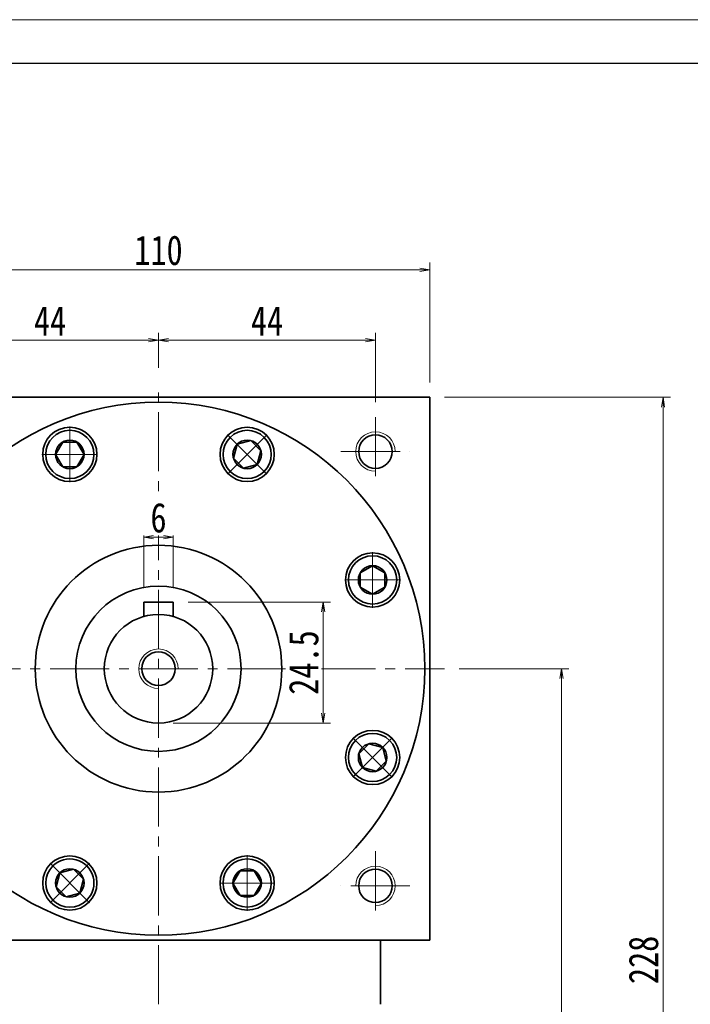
# Model space of a CAD drawing. Header units: millimetres. Extents: x 17 to 763, y 27 to 552.
# Tile 6 of 6: x 442 to 578, y 353 to 552. Entities that reach past the tile are written whole.
import ezdxf

# ---------------------------------------------------------------- set-up
doc = ezdxf.new("R2010")
doc.units = ezdxf.units.MM
doc.set_wipeout_variables(frame=1)
doc.linetypes.add('点画线', pattern=[18, 12, -2, 2, -2])
for name, color, linetype, lineweight in [('中心线层', 1, '点画线', 18), ('图框_外框线', 7, 'Continuous', 18), ('尺寸线层', 3, 'Continuous', 18), ('粗实线层', 7, 'Continuous', 35)]:
    doc.layers.add(name, color=color, linetype=linetype, lineweight=lineweight)
doc.styles.add('宋体', font='SimSun.ttf', dxfattribs={"width": 0.8})
doc.dimstyles.new('A水平标注$0', dxfattribs={"dimtxt": 3.5, "dimasz": 2, "dimexe": 1.5, "dimexo": 3, "dimgap": 1.1, "dimtad": 1, "dimtoh": 1, "dimdec": 4, "dimdsep": 46, "dimtxsty": '宋体', "dimblk": 'OPEN', "dimcen": 3, "dimclrd": 3, "dimclre": 3, "dimclrt": 6, "dimadec": 0, "dimazin": 0, "dimtm": 1e-09, "dimtfac": 1, "dimtdec": 4, "dimtix": 1, "dimtmove": 0, "dimatfit": 3, "dimldrblk": 'OPEN', "dimfxl": 0, "dimlwd": 13, "dimlwe": 13, "dimarcsym": 0})

# ---------------------------------------------------------------- blocks, each defined once
blk = doc.blocks.new('_Open')
at = {"color": 0, "linetype": 'ByBlock', "lineweight": -2}
for p, q in [((-1, 0.167), (0, 0)), ((-1, -0.167), (0, 0)), ((0, 0), (-1, 0))]:
    blk.add_line(p, q, dxfattribs=at)
blk = doc.blocks.new('*D16')
at = {"layer": 'Defpoints', "color": 0, "transparency": 16777216}
for p in [(525.16, 501.67), (415.16, 475.84), (525.16, 475.84)]:
    blk.add_point(p, dxfattribs=at)
at = {"layer": '尺寸线层', "color": 3, "lineweight": 13, "transparency": 16777216}
for p, q in [((415.16, 478.84), (415.16, 503.17)), ((525.16, 478.84), (525.16, 503.17)), ((417.16, 501.67), (523.16, 501.67))]:
    blk.add_line(p, q, dxfattribs=at)
at = {"layer": '尺寸线层', "color": 3, "lineweight": 13, "transparency": 16777216, "xscale": 2, "yscale": 2, "zscale": 2}
for p, rotation in [((415.16, 501.67), 179.9999999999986), ((525.16, 501.67), 359.9999999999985)]:
    blk.add_blockref('_Open', p, dxfattribs=dict(at, rotation=rotation))
at = {"layer": '尺寸线层', "color": 6, "transparency": 16777216, "insert": (470.16, 505.6), "char_height": 6, "attachment_point": 5, "style": '宋体', "bg_fill": 3, "box_fill_scale": 1.1, "bg_fill_color": 257, "bg_fill_transparency": 0}
blk.add_mtext('110', dxfattribs=at)
blk = doc.blocks.new('*D20')
at = {"layer": 'Defpoints', "color": 0, "transparency": 16777216}
for p in [(470.16, 487.41), (470.16, 478.84), (426.16, 471.84)]:
    blk.add_point(p, dxfattribs=at)
at = {"layer": '尺寸线层', "color": 3, "lineweight": 13, "transparency": 16777216}
for p, q in [((426.16, 474.84), (426.16, 488.91)), ((470.16, 481.84), (470.16, 488.91)), ((428.16, 487.41), (468.16, 487.41))]:
    blk.add_line(p, q, dxfattribs=at)
at = {"layer": '尺寸线层', "color": 3, "lineweight": 13, "transparency": 16777216, "xscale": 2, "yscale": 2, "zscale": 2, "rotation": 180}
blk.add_blockref('_Open', (426.16, 487.41), dxfattribs=at)
at = {"layer": '尺寸线层', "color": 3, "lineweight": 13, "transparency": 16777216, "xscale": 2, "yscale": 2, "zscale": 2}
blk.add_blockref('_Open', (470.16, 487.41), dxfattribs=at)
at = {"layer": '尺寸线层', "color": 6, "transparency": 16777216, "insert": (448.16, 491.31), "char_height": 6, "attachment_point": 5, "style": '宋体', "bg_fill": 3, "box_fill_scale": 1.1, "bg_fill_color": 257, "bg_fill_transparency": 0}
blk.add_mtext('44', dxfattribs=at)
blk = doc.blocks.new('*D21')
at = {"layer": 'Defpoints', "color": 0, "transparency": 16777216}
for p in [(514.16, 487.41), (470.16, 478.84), (514.16, 471.84)]:
    blk.add_point(p, dxfattribs=at)
at = {"layer": '尺寸线层', "color": 3, "lineweight": 13, "transparency": 16777216}
for p, q in [((470.16, 481.84), (470.16, 488.91)), ((514.16, 474.84), (514.16, 488.91)), ((472.16, 487.41), (512.16, 487.41))]:
    blk.add_line(p, q, dxfattribs=at)
at = {"layer": '尺寸线层', "color": 3, "lineweight": 13, "transparency": 16777216, "xscale": 2, "yscale": 2, "zscale": 2, "rotation": 180}
blk.add_blockref('_Open', (470.16, 487.41), dxfattribs=at)
at = {"layer": '尺寸线层', "color": 3, "lineweight": 13, "transparency": 16777216, "xscale": 2, "yscale": 2, "zscale": 2}
blk.add_blockref('_Open', (514.16, 487.41), dxfattribs=at)
at = {"layer": '尺寸线层', "color": 6, "transparency": 16777216, "insert": (492.16, 491.31), "char_height": 6, "attachment_point": 5, "style": '宋体', "bg_fill": 3, "box_fill_scale": 1.1, "bg_fill_color": 257, "bg_fill_transparency": 0}
blk.add_mtext('44', dxfattribs=at)
blk = doc.blocks.new('*D22')
at = {"layer": 'Defpoints', "color": 0, "transparency": 16777216}
for p in [(528.16, 420.84), (514.76, 247.84), (551.89, 247.84)]:
    blk.add_point(p, dxfattribs=at)
at = {"layer": '尺寸线层', "color": 3, "lineweight": 13, "transparency": 16777216}
for p, q in [((531.16, 420.84), (553.39, 420.84)), ((551.89, 418.84), (551.89, 249.84)), ((517.76, 247.84), (553.39, 247.84))]:
    blk.add_line(p, q, dxfattribs=at)
at = {"layer": '尺寸线层', "color": 3, "lineweight": 13, "transparency": 16777216, "xscale": 2, "yscale": 2, "zscale": 2}
for p, rotation in [((551.89, 420.84), 90), ((551.89, 247.84), 270)]:
    blk.add_blockref('_Open', p, dxfattribs=dict(at, rotation=rotation))
at = {"layer": '尺寸线层', "color": 6, "transparency": 16777216, "insert": (547.96, 334.34), "char_height": 6, "attachment_point": 5, "rotation": 90, "style": '宋体', "bg_fill": 3, "box_fill_scale": 1.1, "bg_fill_color": 257, "bg_fill_transparency": 0}
blk.add_mtext('173', dxfattribs=at)
blk = doc.blocks.new('*D23')
at = {"layer": 'Defpoints', "color": 0, "transparency": 16777216}
for p in [(525.16, 475.84), (514.76, 247.84), (572.48, 247.84)]:
    blk.add_point(p, dxfattribs=at)
at = {"layer": '尺寸线层', "color": 3, "lineweight": 13, "transparency": 16777216}
for p, q in [((528.16, 475.84), (573.98, 475.84)), ((572.48, 473.84), (572.48, 249.84)), ((517.76, 247.84), (573.98, 247.84))]:
    blk.add_line(p, q, dxfattribs=at)
at = {"layer": '尺寸线层', "color": 3, "lineweight": 13, "transparency": 16777216, "xscale": 2, "yscale": 2, "zscale": 2}
for p, rotation in [((572.48, 475.84), 90), ((572.48, 247.84), 270)]:
    blk.add_blockref('_Open', p, dxfattribs=dict(at, rotation=rotation))
at = {"layer": '尺寸线层', "color": 6, "transparency": 16777216, "insert": (568.55, 361.84), "char_height": 6, "attachment_point": 5, "rotation": 90, "style": '宋体', "bg_fill": 3, "box_fill_scale": 1.1, "bg_fill_color": 257, "bg_fill_transparency": 0}
blk.add_mtext('228', dxfattribs=at)
blk = doc.blocks.new('*X6')
at = {"layer": '中心线层', "linetype": '点画线', "lineweight": 18}
for p, q in [((0, -5.64), (0, 5.64)), ((-5.64, 0), (5.64, 0))]:
    blk.add_line(p, q, dxfattribs=at)
at = {"layer": '粗实线层'}
for p, q in [((-2.89, 0), (-1.44, 2.5)), ((-1.44, 2.5), (1.44, 2.5)), ((2.89, 0), (1.44, 2.5)), ((2.89, 0), (1.44, 2.5)), ((-2.89, 0), (-1.44, -2.5)), ((2.89, 0), (1.44, -2.5)), ((-1.44, -2.5), (1.44, -2.5))]:
    blk.add_line(p, q, dxfattribs=at)
blk.add_circle((0, 0), 2.89, dxfattribs=at)
for start, end in [(0, 180), (180, 360)]:
    blk.add_arc((0, 0), 4.89, start, end, dxfattribs=at)
blk = doc.blocks.new('*D24')
at = {"layer": 'Defpoints', "color": 0, "transparency": 16777216}
for p in [(473.16, 434.34), (470.16, 409.84), (503.53, 409.84)]:
    blk.add_point(p, dxfattribs=at)
at = {"layer": '尺寸线层', "color": 3, "lineweight": 13, "transparency": 16777216}
for p, q in [((476.16, 434.34), (505.03, 434.34)), ((503.53, 432.34), (503.53, 411.84)), ((473.16, 409.84), (505.03, 409.84))]:
    blk.add_line(p, q, dxfattribs=at)
at = {"layer": '尺寸线层', "color": 3, "lineweight": 13, "transparency": 16777216, "xscale": 2, "yscale": 2, "zscale": 2}
for p, rotation in [((503.53, 434.34), 90), ((503.53, 409.84), 270)]:
    blk.add_blockref('_Open', p, dxfattribs=dict(at, rotation=rotation))
at = {"layer": '尺寸线层', "color": 6, "transparency": 16777216, "insert": (499.63, 422.09), "char_height": 6, "attachment_point": 5, "rotation": 90, "style": '宋体', "bg_fill": 3, "box_fill_scale": 1.1, "bg_fill_color": 257, "bg_fill_transparency": 0}
blk.add_mtext('24.5', dxfattribs=at)
blk = doc.blocks.new('*D25')
at = {"layer": 'Defpoints', "color": 0, "transparency": 16777216}
for p in [(467.16, 447.47), (467.16, 434.34), (473.16, 434.34)]:
    blk.add_point(p, dxfattribs=at)
at = {"layer": '尺寸线层', "color": 3, "lineweight": 13, "transparency": 16777216}
for p, q in [((467.16, 437.34), (467.16, 448.97)), ((473.16, 437.34), (473.16, 448.97)), ((471.16, 447.47), (469.16, 447.47))]:
    blk.add_line(p, q, dxfattribs=at)
at = {"layer": '尺寸线层', "color": 3, "lineweight": 13, "transparency": 16777216, "xscale": 2, "yscale": 2, "zscale": 2, "rotation": 180}
blk.add_blockref('_Open', (467.16, 447.47), dxfattribs=at)
at = {"layer": '尺寸线层', "color": 3, "lineweight": 13, "transparency": 16777216, "xscale": 2, "yscale": 2, "zscale": 2}
blk.add_blockref('_Open', (473.16, 447.47), dxfattribs=at)
at = {"layer": '尺寸线层', "color": 6, "transparency": 16777216, "insert": (470.16, 451.41), "char_height": 6, "attachment_point": 5, "style": '宋体', "bg_fill": 3, "box_fill_scale": 1.1, "bg_fill_color": 257, "bg_fill_transparency": 0}
blk.add_mtext('6', dxfattribs=at)

msp = doc.modelspace()

# ---------------------------------------------------------------- linework, layer by layer
at = {"layer": '中心线层'}
for p, q in [((470.15867, 352.84094), (470.15867, 478.83614)), ((514.15867, 471.84094), (514.15867, 457.84094)), ((507.15867, 464.84094), (521.15867, 464.84094)), ((412.15867, 420.84094), (528.15867, 420.84094)), ((514.15867, 383.84094), (514.15867, 369.84094)), ((521.15867, 376.84094), (507.15867, 376.84094))]:
    msp.add_line(p, q, dxfattribs=at)
at = {"layer": '图框_外框线', "color": 3}
msp.add_lwpolyline([(19.19791, 26.60391), (762.67565, 26.60391), (762.67565, 552.34888), (19.19791, 552.34888)], close=True, dxfattribs=at)
at = {"layer": '图框_外框线', "color": 3, "lineweight": 25}
msp.add_lwpolyline([(63.45254, 35.45483), (753.82472, 35.45483), (753.82472, 543.49795), (63.45254, 543.49795)], close=True, dxfattribs=at)
at = {"layer": '粗实线层'}
for p, q in [((473.15867, 434.34094), (467.15867, 434.34094)), ((467.15867, 434.34094), (467.15867, 431.42395)), ((473.15867, 434.34094), (473.15867, 431.42395))]:
    msp.add_line(p, q, dxfattribs=at)
for points in [[(415.15867, 475.24094), (415.15867, 475.84094), (525.15867, 475.84094), (525.15867, 475.24094)], [(525.15867, 365.84094), (525.15867, 475.84094)], [(525.15867, 365.84094), (415.15867, 365.84094)]]:
    msp.add_lwpolyline(points, dxfattribs=at)
for centre, radius in [((452.17255, 464.26328), 5.5), ((488.14479, 464.26328), 5.5), ((514.15867, 464.84094), 3.4), ((470.15867, 420.84094), 25), ((470.15867, 420.84094), 16.75), ((470.15867, 420.84094), 11), ((470.15867, 420.84094), 3.4), ((452.17255, 377.41861), 5.5), ((488.14479, 377.41861), 5.5), ((514.15867, 376.84094), 3.4)]:
    msp.add_circle(centre, radius, dxfattribs=at)
at = {"layer": '粗实线层', "lineweight": 18}
for centre, start, end in [((514.15867, 464.84094), 0, 270), ((470.15867, 420.84094), 0, 270), ((514.15867, 376.84094), 270, 180)]:
    msp.add_arc(centre, 4, start, end, dxfattribs=at)

# ---------------------------------------------------------------- next in the draw order: dimensions: what is measured, and where the dimension line sits
at = {"layer": '尺寸线层'}
dim = msp.add_linear_dim(base=(525.15867, 501.67099), p1=(415.15867, 475.84094), p2=(525.15867, 475.84094), dimstyle='A水平标注$0', override={"dimtxt": 6, "dimgap": 1, "dimdec": 1, "dimpost": '<>', "dimblk": 'Open', "dimtvp": 0.1, "dimtfill": 1, "dimtfillclr": 256}, dxfattribs=at)
dim.commit()
dim.dimension.update_dxf_attribs({"geometry": '*D16', "text_midpoint": (470.15867, 505.60395)})
dim = msp.add_linear_dim(base=(551.89247, 247.84094), p1=(528.15867, 420.84094), p2=(514.75757, 247.84094), angle=270, dimstyle='A水平标注$0', override={"dimtxt": 6, "dimgap": 1, "dimtad": 1, "dimjust": 0, "dimdec": 1, "dimlfac": 1, "dimpost": '<>', "dimse1": 0, "dimse2": 0, "dimsd1": 0, "dimsd2": 0, "dimtofl": 1, "dimtvp": 0.1}, dxfattribs=at)
dim.commit()
dim.dimension.update_dxf_attribs({"geometry": '*D22', "text_midpoint": (547.95951, 334.34094)})

# ---------------------------------------------------------------- next in the draw order: dimensions: what is measured, and where the dimension line sits
dim = msp.add_linear_dim(base=(470.15867, 487.41499), p1=(426.15867, 471.84094), p2=(470.15867, 478.83614), dimstyle='A水平标注$0', override={"dimtxt": 6, "dimgap": 1, "dimdec": 1, "dimpost": '<>', "dimblk": 'Open', "dimtvp": 0.1, "dimtfill": 1, "dimtfillclr": 256}, dxfattribs=at)
dim.commit()
dim.dimension.update_dxf_attribs({"geometry": '*D20', "text_midpoint": (448.15867, 491.31443)})

# ---------------------------------------------------------------- next in the draw order: dimensions: what is measured, and where the dimension line sits
dim = msp.add_linear_dim(base=(514.15867, 487.41499), p1=(470.15867, 478.83614), p2=(514.15867, 471.84094), dimstyle='A水平标注$0', override={"dimtxt": 6, "dimgap": 1, "dimdec": 1, "dimpost": '<>', "dimblk": 'Open', "dimtvp": 0.1, "dimtfill": 1, "dimtfillclr": 256}, dxfattribs=at)
dim.commit()
dim.dimension.update_dxf_attribs({"geometry": '*D21', "text_midpoint": (492.15867, 491.31443)})

# ---------------------------------------------------------------- next in the draw order: dimensions: what is measured, and where the dimension line sits
dim = msp.add_linear_dim(base=(572.48327, 247.84094), p1=(525.15867, 475.84094), p2=(514.75757, 247.84094), angle=270, dimstyle='A水平标注$0', override={"dimtxt": 6, "dimgap": 1, "dimdec": 1, "dimpost": '<>', "dimblk": 'Open', "dimtvp": 0.1, "dimtfill": 1, "dimtfillclr": 256}, dxfattribs=at)
dim.commit()
dim.dimension.update_dxf_attribs({"geometry": '*D23', "text_midpoint": (568.55031, 361.84094)})

# ---------------------------------------------------------------- next in the draw order: linework, layer by layer
at = {"layer": '粗实线层'}
msp.add_line((515.15867, 352.84094), (515.15867, 365.84094), dxfattribs=at)
for centre, radius in [((470.15867, 420.84094), 54), ((513.58101, 438.82707), 5.5), ((513.58101, 402.85482), 5.5)]:
    msp.add_circle(centre, radius, dxfattribs=at)

# ---------------------------------------------------------------- next in the draw order: wipeouts: each hides what was drawn before it
for points in [[(457.06255, 464.26328), (457.06247, 464.29076), (457.06224, 464.31823), (457.06185, 464.34571), (457.06131, 464.37318), (457.06062, 464.40065), (457.05977, 464.42811), (457.05877, 464.45557), (457.05761, 464.48302), (457.0563, 464.51047), (457.05483, 464.5379), (457.05321, 464.56533), (457.05144, 464.59275), (457.04951, 464.62016), (457.04743, 464.64756), (457.04519, 464.67494), (457.0428, 464.70232), (457.04026, 464.72967), (457.03756, 464.75702), (457.03471, 464.78435), (457.0317, 464.81166), (457.02854, 464.83895), (457.02523, 464.86623), (457.02177, 464.89349), (457.01815, 464.92072), (457.01438, 464.94794), (457.01046, 464.97514), (457.00638, 465.00231), (457.00215, 465.02946), (456.99777, 465.05658), (456.99324, 465.08368), (456.99324, 465.08368), (456.94964, 465.30803), (456.89561, 465.53009), (456.83126, 465.74939), (456.75673, 465.96544), (456.6722, 466.17777), (456.57783, 466.38592), (456.47384, 466.58943), (456.36046, 466.78787), (456.23792, 466.98078), (456.10651, 467.16777), (455.96651, 467.34841), (455.81821, 467.5223), (455.66196, 467.68908), (455.49808, 467.84838), (455.32694, 467.99985), (455.14891, 468.14315), (454.96437, 468.27798), (454.77374, 468.40404), (454.57743, 468.52106), (454.37586, 468.62877), (454.16948, 468.72695), (453.95874, 468.81538), (453.7441, 468.89387), (453.52602, 468.96224), (453.30499, 469.02035), (453.08148, 469.06806), (452.85599, 469.10529), (452.62901, 469.13193), (452.40103, 469.14794), (452.17255, 469.15328), (452.17255, 469.15328), (451.94407, 469.14794), (451.71609, 469.13193), (451.4891, 469.10529), (451.26361, 469.06806), (451.04011, 469.02035), (450.81907, 468.96224), (450.601, 468.89387), (450.38636, 468.81538), (450.17562, 468.72695), (449.96924, 468.62877), (449.76767, 468.52106), (449.57136, 468.40404), (449.38072, 468.27798), (449.19619, 468.14315), (449.01816, 467.99985), (448.84702, 467.84838), (448.68314, 467.68908), (448.52688, 467.5223), (448.37859, 467.34841), (448.23859, 467.16777), (448.10717, 466.98078), (447.98464, 466.78787), (447.87126, 466.58943), (447.76727, 466.38592), (447.6729, 466.17777), (447.58836, 465.96544), (447.51384, 465.74939), (447.44949, 465.53009), (447.39546, 465.30803), (447.35186, 465.08368), (447.35186, 465.08368), (447.34733, 465.05658), (447.34294, 465.02946), (447.33872, 465.00231), (447.33464, 464.97514), (447.33072, 464.94794), (447.32695, 464.92072), (447.32333, 464.89349), (447.31986, 464.86623), (447.31655, 464.83895), (447.31339, 464.81166), (447.31039, 464.78435), (447.30754, 464.75702), (447.30484, 464.72967), (447.3023, 464.70232), (447.29991, 464.67494), (447.29767, 464.64756), (447.29559, 464.62016), (447.29366, 464.59275), (447.29189, 464.56533), (447.29027, 464.5379), (447.2888, 464.51047), (447.28749, 464.48302), (447.28633, 464.45557), (447.28533, 464.42811), (447.28448, 464.40065), (447.28378, 464.37318), (447.28324, 464.34571), (447.28286, 464.31823), (447.28263, 464.29076), (447.28255, 464.26328), (447.28255, 464.26328), (447.28925, 464.00736), (447.30934, 463.75214), (447.34275, 463.49832), (447.38941, 463.24659), (447.44917, 462.99766), (447.52188, 462.75219), (447.60734, 462.51086), (447.70531, 462.27434), (447.81553, 462.04327), (447.93768, 461.81828), (448.07145, 461.6), (448.21646, 461.38901), (448.3723, 461.18591), (448.53857, 460.99123), (448.7148, 460.80553), (448.9005, 460.6293), (449.09517, 460.46304), (449.29828, 460.30719), (449.50926, 460.16218), (449.72755, 460.02842), (449.95253, 459.90626), (450.18361, 459.79604), (450.42013, 459.69807), (450.66146, 459.61262), (450.90692, 459.5399), (451.15586, 459.48014), (451.40758, 459.43349), (451.6614, 459.40007), (451.91663, 459.37998), (452.17255, 459.37328), (452.17255, 459.37328), (452.42847, 459.37998), (452.68369, 459.40007), (452.93751, 459.43349), (453.18924, 459.48014), (453.43817, 459.5399), (453.68364, 459.61262), (453.92497, 459.69807), (454.16149, 459.79604), (454.39256, 459.90626), (454.61755, 460.02842), (454.83583, 460.16218), (455.04682, 460.30719), (455.24992, 460.46304), (455.4446, 460.6293), (455.6303, 460.80553), (455.80653, 460.99123), (455.97279, 461.18591), (456.12864, 461.38901), (456.27365, 461.6), (456.40741, 461.81828), (456.52957, 462.04327), (456.63979, 462.27434), (456.73776, 462.51086), (456.82321, 462.75219), (456.89593, 462.99766), (456.95569, 463.24659), (457.00234, 463.49832), (457.03576, 463.75214), (457.05585, 464.00736)], [(491.60254, 460.80553), (491.62192, 460.82501), (491.64118, 460.84461), (491.66034, 460.86431), (491.67938, 460.88411), (491.69831, 460.90403), (491.71713, 460.92405), (491.73584, 460.94417), (491.75443, 460.9644), (491.77291, 460.98474), (491.79127, 461.00517), (491.80952, 461.02571), (491.82766, 461.04636), (491.84567, 461.0671), (491.86357, 461.08795), (491.88136, 461.10889), (491.89902, 461.12994), (491.91657, 461.15108), (491.934, 461.17232), (491.9513, 461.19366), (491.96849, 461.2151), (491.98556, 461.23663), (492.00251, 461.25826), (492.01933, 461.27999), (492.03603, 461.3018), (492.05261, 461.32372), (492.06907, 461.34572), (492.0854, 461.36782), (492.1016, 461.39), (492.11769, 461.41228), (492.13364, 461.43465), (492.13364, 461.43465), (492.26145, 461.62411), (492.38027, 461.81934), (492.48983, 462.01991), (492.58991, 462.22538), (492.68027, 462.4353), (492.76073, 462.64921), (492.8311, 462.86665), (492.89124, 463.08713), (492.94101, 463.31019), (492.9803, 463.53533), (493.00904, 463.76206), (493.02714, 463.98988), (493.03458, 464.21831), (493.03135, 464.44682), (493.01743, 464.67494), (492.99288, 464.90216), (492.95773, 465.12799), (492.91207, 465.35192), (492.856, 465.57348), (492.78964, 465.79217), (492.71313, 466.00753), (492.62664, 466.21908), (492.53036, 466.42635), (492.42451, 466.6289), (492.3093, 466.82628), (492.185, 467.01806), (492.05187, 467.20383), (491.91021, 467.38317), (491.76033, 467.5557), (491.60254, 467.72103), (491.60254, 467.72103), (491.43721, 467.87882), (491.26468, 468.0287), (491.08534, 468.17036), (490.89957, 468.30349), (490.70779, 468.42779), (490.51041, 468.543), (490.30786, 468.64885), (490.10058, 468.74513), (489.88904, 468.83162), (489.67368, 468.90813), (489.45499, 468.97449), (489.23343, 469.03056), (489.0095, 469.07622), (488.78367, 469.11137), (488.55645, 469.13592), (488.32833, 469.14984), (488.09981, 469.15308), (487.87139, 469.14563), (487.64357, 469.12753), (487.41684, 469.0988), (487.1917, 469.0595), (486.96864, 469.00973), (486.74816, 468.94959), (486.53072, 468.87922), (486.31681, 468.79876), (486.10689, 468.7084), (485.90142, 468.60832), (485.70085, 468.49876), (485.50562, 468.37994), (485.31616, 468.25213), (485.31616, 468.25213), (485.29379, 468.23618), (485.27151, 468.2201), (485.24933, 468.20389), (485.22723, 468.18756), (485.20522, 468.1711), (485.18331, 468.15452), (485.1615, 468.13782), (485.13977, 468.121), (485.11814, 468.10405), (485.09661, 468.08698), (485.07517, 468.0698), (485.05383, 468.05249), (485.03259, 468.03506), (485.01145, 468.01751), (484.9904, 467.99985), (484.96946, 467.98207), (484.94861, 467.96416), (484.92787, 467.94615), (484.90722, 467.92801), (484.88668, 467.90976), (484.86624, 467.8914), (484.84591, 467.87292), (484.82568, 467.85433), (484.80555, 467.83562), (484.78553, 467.8168), (484.76562, 467.79787), (484.74581, 467.77883), (484.72611, 467.75967), (484.70652, 467.74041), (484.68704, 467.72103), (484.68704, 467.72103), (484.51081, 467.53533), (484.34455, 467.34066), (484.1887, 467.13755), (484.04369, 466.92657), (483.90993, 466.70828), (483.78777, 466.4833), (483.67755, 466.25222), (483.57958, 466.0157), (483.49412, 465.77438), (483.42141, 465.52891), (483.36165, 465.27997), (483.31499, 465.02825), (483.28158, 464.77443), (483.26149, 464.5192), (483.25479, 464.26328), (483.26149, 464.00736), (483.28158, 463.75214), (483.31499, 463.49832), (483.36165, 463.24659), (483.42141, 462.99766), (483.49412, 462.75219), (483.57958, 462.51086), (483.67755, 462.27434), (483.78777, 462.04327), (483.90993, 461.81828), (484.04369, 461.6), (484.1887, 461.38901), (484.34455, 461.18591), (484.51081, 460.99123), (484.68704, 460.80553), (484.68704, 460.80553), (484.87274, 460.6293), (485.06741, 460.46304), (485.27052, 460.30719), (485.48151, 460.16218), (485.69979, 460.02842), (485.92478, 459.90626), (486.15585, 459.79604), (486.39237, 459.69807), (486.6337, 459.61262), (486.87917, 459.5399), (487.1281, 459.48014), (487.37983, 459.43349), (487.63365, 459.40007), (487.88887, 459.37998), (488.14479, 459.37328), (488.40071, 459.37998), (488.65594, 459.40007), (488.90976, 459.43349), (489.16148, 459.48014), (489.41042, 459.5399), (489.65588, 459.61262), (489.89721, 459.69807), (490.13373, 459.79604), (490.3648, 459.90626), (490.58979, 460.02842), (490.80808, 460.16218), (491.01906, 460.30719), (491.22217, 460.46304), (491.41684, 460.6293)], [(513.58101, 433.93707), (513.60848, 433.93714), (513.63596, 433.93737), (513.66343, 433.93776), (513.6909, 433.9383), (513.71837, 433.939), (513.74584, 433.93984), (513.77329, 433.94085), (513.80075, 433.942), (513.82819, 433.94332), (513.85563, 433.94478), (513.88306, 433.9464), (513.91048, 433.94818), (513.93789, 433.95011), (513.96528, 433.95219), (513.99267, 433.95442), (514.02004, 433.95681), (514.0474, 433.95936), (514.07474, 433.96206), (514.10207, 433.96491), (514.12938, 433.96791), (514.15668, 433.97107), (514.18395, 433.97438), (514.21121, 433.97784), (514.23845, 433.98146), (514.26567, 433.98523), (514.29286, 433.98916), (514.32003, 433.99323), (514.34718, 433.99746), (514.37431, 434.00184), (514.40141, 434.00638), (514.40141, 434.00638), (514.62575, 434.04997), (514.84782, 434.10401), (515.06711, 434.16835), (515.28316, 434.24288), (515.4955, 434.32742), (515.70365, 434.42178), (515.90716, 434.52577), (516.10559, 434.63916), (516.29851, 434.76169), (516.48549, 434.8931), (516.66613, 435.03311), (516.84003, 435.1814), (517.00681, 435.33766), (517.16611, 435.50153), (517.31757, 435.67268), (517.46088, 435.85071), (517.59571, 436.03524), (517.72177, 436.22587), (517.83878, 436.42219), (517.9465, 436.62375), (518.04468, 436.83013), (518.13311, 437.04087), (518.21159, 437.25552), (518.27997, 437.47359), (518.33807, 437.69462), (518.38579, 437.91813), (518.42301, 438.14362), (518.44966, 438.3706), (518.46567, 438.59859), (518.47101, 438.82707), (518.47101, 438.82707), (518.46567, 439.05555), (518.44966, 439.28353), (518.42301, 439.51051), (518.38579, 439.736), (518.33807, 439.95951), (518.27997, 440.18054), (518.21159, 440.39861), (518.13311, 440.61326), (518.04468, 440.824), (517.9465, 441.03038), (517.83878, 441.23194), (517.72177, 441.42826), (517.59571, 441.61889), (517.46088, 441.80342), (517.31757, 441.98145), (517.16611, 442.1526), (517.00681, 442.31647), (516.84003, 442.47273), (516.66613, 442.62102), (516.48549, 442.76103), (516.29851, 442.89244), (516.10559, 443.01497), (515.90716, 443.12836), (515.70365, 443.23235), (515.4955, 443.32671), (515.28316, 443.41125), (515.06711, 443.48578), (514.84782, 443.55013), (514.62575, 443.60416), (514.40141, 443.64775), (514.40141, 443.64775), (514.37431, 443.65229), (514.34718, 443.65667), (514.32003, 443.6609), (514.29286, 443.66497), (514.26567, 443.6689), (514.23845, 443.67267), (514.21121, 443.67629), (514.18395, 443.67975), (514.15668, 443.68306), (514.12938, 443.68622), (514.10207, 443.68922), (514.07474, 443.69208), (514.0474, 443.69477), (514.02004, 443.69732), (513.99267, 443.69971), (513.96528, 443.70194), (513.93789, 443.70403), (513.91048, 443.70595), (513.88306, 443.70773), (513.85563, 443.70935), (513.82819, 443.71081), (513.80075, 443.71213), (513.77329, 443.71328), (513.74584, 443.71429), (513.71837, 443.71514), (513.6909, 443.71583), (513.66343, 443.71637), (513.63596, 443.71676), (513.60848, 443.71699), (513.58101, 443.71707), (513.58101, 443.71707), (513.32508, 443.71036), (513.06986, 443.69028), (512.81604, 443.65686), (512.56432, 443.61021), (512.31538, 443.55044), (512.06991, 443.47773), (511.82859, 443.39227), (511.59207, 443.2943), (511.36099, 443.18409), (511.13601, 443.06193), (510.91772, 442.92816), (510.70674, 442.78316), (510.50363, 442.62731), (510.30896, 442.46104), (510.12326, 442.28482), (509.94703, 442.09911), (509.78076, 441.90444), (509.62491, 441.70134), (509.47991, 441.49035), (509.34614, 441.27207), (509.22399, 441.04708), (509.11377, 440.81601), (509.0158, 440.57948), (508.93034, 440.33816), (508.85763, 440.09269), (508.79787, 439.84375), (508.75121, 439.59203), (508.7178, 439.33821), (508.69771, 439.08299), (508.69101, 438.82707), (508.69101, 438.82707), (508.69771, 438.57114), (508.7178, 438.31592), (508.75121, 438.0621), (508.79787, 437.81038), (508.85763, 437.56144), (508.93034, 437.31597), (509.0158, 437.07465), (509.11377, 436.83812), (509.22399, 436.60705), (509.34614, 436.38207), (509.47991, 436.16378), (509.62491, 435.9528), (509.78076, 435.74969), (509.94703, 435.55502), (510.12326, 435.36931), (510.30896, 435.19309), (510.50363, 435.02682), (510.70674, 434.87097), (510.91772, 434.72597), (511.13601, 434.5922), (511.36099, 434.47004), (511.59207, 434.35983), (511.82859, 434.26186), (512.06991, 434.1764), (512.31538, 434.10369), (512.56432, 434.04392), (512.81604, 433.99727), (513.06986, 433.96385), (513.32508, 433.94377)], [(510.12326, 399.39707), (510.14274, 399.3777), (510.16233, 399.35843), (510.18203, 399.33928), (510.20184, 399.32023), (510.22175, 399.3013), (510.24177, 399.28248), (510.2619, 399.26378), (510.28213, 399.24518), (510.30246, 399.22671), (510.3229, 399.20834), (510.34344, 399.19009), (510.36408, 399.17196), (510.38483, 399.15394), (510.40567, 399.13604), (510.42662, 399.11826), (510.44766, 399.10059), (510.46881, 399.08304), (510.49005, 399.06562), (510.51139, 399.04831), (510.53283, 399.03112), (510.55436, 399.01405), (510.57599, 398.99711), (510.59771, 398.98028), (510.61953, 398.96358), (510.64144, 398.947), (510.66345, 398.93055), (510.68554, 398.91422), (510.70773, 398.89801), (510.73001, 398.88193), (510.75238, 398.86597), (510.75238, 398.86597), (510.94184, 398.73816), (511.13707, 398.61935), (511.33764, 398.50978), (511.5431, 398.40971), (511.75302, 398.31934), (511.96693, 398.23889), (512.18437, 398.16851), (512.40486, 398.10837), (512.62792, 398.0586), (512.85306, 398.01931), (513.07979, 397.99058), (513.30761, 397.97247), (513.53603, 397.96503), (513.76455, 397.96827), (513.99267, 397.98218), (514.21989, 398.00674), (514.44571, 398.04188), (514.66965, 398.08754), (514.8912, 398.14361), (515.1099, 398.20998), (515.32525, 398.28649), (515.5368, 398.37297), (515.74407, 398.46925), (515.94662, 398.57511), (516.144, 398.69031), (516.33579, 398.81461), (516.52155, 398.94774), (516.7009, 399.0894), (516.87342, 399.23929), (517.03876, 399.39707), (517.03876, 399.39707), (517.19654, 399.56241), (517.34643, 399.73493), (517.48809, 399.91428), (517.62122, 400.10004), (517.74552, 400.29183), (517.86072, 400.48921), (517.96658, 400.69176), (518.06286, 400.89903), (518.14934, 401.11058), (518.22585, 401.32593), (518.29222, 401.54463), (518.34829, 401.76618), (518.39395, 401.99012), (518.42909, 402.21594), (518.45365, 402.44316), (518.46756, 402.67128), (518.4708, 402.8998), (518.46336, 403.12822), (518.44525, 403.35604), (518.41652, 403.58277), (518.37723, 403.80791), (518.32746, 404.03097), (518.26732, 404.25146), (518.19694, 404.4689), (518.11649, 404.68281), (518.02612, 404.89273), (517.92605, 405.09819), (517.81648, 405.29876), (517.69767, 405.49399), (517.56986, 405.68345), (517.56986, 405.68345), (517.5539, 405.70582), (517.53782, 405.7281), (517.52161, 405.75029), (517.50528, 405.77238), (517.48883, 405.79439), (517.47225, 405.8163), (517.45555, 405.83812), (517.43872, 405.85984), (517.42178, 405.88147), (517.40471, 405.903), (517.38752, 405.92444), (517.37021, 405.94578), (517.35279, 405.96702), (517.33524, 405.98817), (517.31757, 406.00921), (517.29979, 406.03016), (517.28189, 406.051), (517.26387, 406.07175), (517.24574, 406.09239), (517.22749, 406.11293), (517.20912, 406.13337), (517.19065, 406.1537), (517.17205, 406.17393), (517.15335, 406.19406), (517.13453, 406.21408), (517.1156, 406.23399), (517.09655, 406.2538), (517.0774, 406.2735), (517.05813, 406.29309), (517.03876, 406.31257), (517.03876, 406.31257), (516.85306, 406.4888), (516.65838, 406.65507), (516.45528, 406.81092), (516.24429, 406.95592), (516.02601, 407.08969), (515.80102, 407.21184), (515.56995, 407.32206), (515.33343, 407.42003), (515.0921, 407.50549), (514.84663, 407.5782), (514.5977, 407.63796), (514.34597, 407.68462), (514.09215, 407.71803), (513.83693, 407.73812), (513.58101, 407.74482), (513.32508, 407.73812), (513.06986, 407.71803), (512.81604, 407.68462), (512.56432, 407.63796), (512.31538, 407.5782), (512.06991, 407.50549), (511.82859, 407.42003), (511.59207, 407.32206), (511.36099, 407.21184), (511.13601, 407.08969), (510.91772, 406.95592), (510.70674, 406.81092), (510.50363, 406.65507), (510.30896, 406.4888), (510.12326, 406.31257), (510.12326, 406.31257), (509.94703, 406.12687), (509.78076, 405.9322), (509.62491, 405.72909), (509.47991, 405.51811), (509.34614, 405.29982), (509.22399, 405.07484), (509.11377, 404.84376), (509.0158, 404.60724), (508.93034, 404.36592), (508.85763, 404.12045), (508.79787, 403.87151), (508.75121, 403.61979), (508.7178, 403.36597), (508.69771, 403.11075), (508.69101, 402.85482), (508.69771, 402.5989), (508.7178, 402.34368), (508.75121, 402.08986), (508.79787, 401.83813), (508.85763, 401.5892), (508.93034, 401.34373), (509.0158, 401.1024), (509.11377, 400.86588), (509.22399, 400.63481), (509.34614, 400.40982), (509.47991, 400.19154), (509.62491, 399.98055), (509.78076, 399.77745), (509.94703, 399.58277)], [(448.7148, 380.87636), (448.69542, 380.85687), (448.67616, 380.83728), (448.657, 380.81758), (448.63796, 380.79778), (448.61903, 380.77786), (448.60021, 380.75784), (448.5815, 380.73772), (448.56291, 380.71749), (448.54443, 380.69715), (448.52607, 380.67671), (448.50782, 380.65617), (448.48968, 380.63553), (448.47167, 380.61479), (448.45377, 380.59394), (448.43598, 380.573), (448.41832, 380.55195), (448.40077, 380.53081), (448.38334, 380.50956), (448.36603, 380.48822), (448.34885, 380.46679), (448.33178, 380.44525), (448.31483, 380.42362), (448.29801, 380.4019), (448.28131, 380.38008), (448.26473, 380.35817), (448.24827, 380.33617), (448.23194, 380.31407), (448.21573, 380.29188), (448.19965, 380.26961), (448.1837, 380.24724), (448.1837, 380.24724), (448.05589, 380.05777), (447.93707, 379.86254), (447.82751, 379.66198), (447.72743, 379.45651), (447.63707, 379.24659), (447.55661, 379.03268), (447.48624, 378.81524), (447.4261, 378.59475), (447.37633, 378.3717), (447.33704, 378.14656), (447.3083, 377.91983), (447.2902, 377.692), (447.28276, 377.46358), (447.28599, 377.23506), (447.29991, 377.00694), (447.32446, 376.77973), (447.35961, 376.5539), (447.40527, 376.32997), (447.46134, 376.10841), (447.5277, 375.88971), (447.60421, 375.67436), (447.6907, 375.46281), (447.78698, 375.25554), (447.89283, 375.05299), (448.00804, 374.85561), (448.13234, 374.66383), (448.26547, 374.47806), (448.40713, 374.29872), (448.55701, 374.12619), (448.7148, 373.96085), (448.7148, 373.96085), (448.88013, 373.80307), (449.05266, 373.65318), (449.232, 373.51152), (449.41777, 373.3784), (449.60955, 373.2541), (449.80693, 373.13889), (450.00948, 373.03303), (450.21676, 372.93676), (450.4283, 372.85027), (450.64366, 372.77376), (450.86235, 372.7074), (451.08391, 372.65133), (451.30784, 372.60567), (451.53367, 372.57052), (451.76089, 372.54596), (451.98901, 372.53205), (452.21752, 372.52881), (452.44595, 372.53625), (452.67377, 372.55436), (452.9005, 372.58309), (453.12564, 372.62239), (453.3487, 372.67216), (453.56918, 372.7323), (453.78662, 372.80267), (454.00053, 372.88313), (454.21045, 372.97349), (454.41592, 373.07356), (454.61649, 373.18313), (454.81172, 373.30195), (455.00118, 373.42975), (455.00118, 373.42975), (455.02355, 373.44571), (455.04583, 373.46179), (455.06801, 373.478), (455.09011, 373.49433), (455.11211, 373.51079), (455.13403, 373.52737), (455.15584, 373.54407), (455.17757, 373.56089), (455.1992, 373.57784), (455.22073, 373.5949), (455.24217, 373.61209), (455.26351, 373.6294), (455.28475, 373.64683), (455.30589, 373.66437), (455.32694, 373.68204), (455.34788, 373.69982), (455.36873, 373.71772), (455.38947, 373.73574), (455.41012, 373.75387), (455.43066, 373.77212), (455.45109, 373.79049), (455.47143, 373.80897), (455.49166, 373.82756), (455.51178, 373.84627), (455.5318, 373.86509), (455.55172, 373.88402), (455.57153, 373.90306), (455.59123, 373.92222), (455.61082, 373.94148), (455.6303, 373.96085), (455.6303, 373.96085), (455.80653, 374.14656), (455.97279, 374.34123), (456.12864, 374.54434), (456.27365, 374.75532), (456.40741, 374.97361), (456.52957, 375.19859), (456.63979, 375.42966), (456.73776, 375.66619), (456.82321, 375.90751), (456.89593, 376.15298), (456.95569, 376.40192), (457.00234, 376.65364), (457.03576, 376.90746), (457.05585, 377.16268), (457.06255, 377.41861), (457.05585, 377.67453), (457.03576, 377.92975), (457.00234, 378.18357), (456.95569, 378.43529), (456.89593, 378.68423), (456.82321, 378.9297), (456.73776, 379.17103), (456.63979, 379.40755), (456.52957, 379.63862), (456.40741, 379.86361), (456.27365, 380.08189), (456.12864, 380.29288), (455.97279, 380.49598), (455.80653, 380.69065), (455.6303, 380.87636), (455.6303, 380.87636), (455.4446, 381.05258), (455.24992, 381.21885), (455.04682, 381.3747), (454.83583, 381.51971), (454.61755, 381.65347), (454.39256, 381.77563), (454.16149, 381.88584), (453.92497, 381.98381), (453.68364, 382.06927), (453.43817, 382.14198), (453.18924, 382.20175), (452.93751, 382.2484), (452.68369, 382.28182), (452.42847, 382.3019), (452.17255, 382.30861), (451.91663, 382.3019), (451.6614, 382.28182), (451.40758, 382.2484), (451.15586, 382.20175), (450.90692, 382.14198), (450.66146, 382.06927), (450.42013, 381.98381), (450.18361, 381.88584), (449.95253, 381.77563), (449.72755, 381.65347), (449.50926, 381.51971), (449.29828, 381.3747), (449.09517, 381.21885), (448.9005, 381.05258)], [(483.25479, 377.41861), (483.25487, 377.39113), (483.2551, 377.36365), (483.25549, 377.33618), (483.25603, 377.30871), (483.25672, 377.28124), (483.25757, 377.25378), (483.25857, 377.22632), (483.25973, 377.19887), (483.26104, 377.17142), (483.26251, 377.14398), (483.26413, 377.11656), (483.2659, 377.08914), (483.26783, 377.06173), (483.26991, 377.03433), (483.27215, 377.00694), (483.27454, 376.97957), (483.27708, 376.95221), (483.27978, 376.92487), (483.28263, 376.89754), (483.28564, 376.87023), (483.28879, 376.84294), (483.29211, 376.81566), (483.29557, 376.7884), (483.29919, 376.76116), (483.30296, 376.73395), (483.30688, 376.70675), (483.31096, 376.67958), (483.31519, 376.65243), (483.31957, 376.62531), (483.3241, 376.59821), (483.3241, 376.59821), (483.3677, 376.37386), (483.42173, 376.1518), (483.48608, 375.9325), (483.5606, 375.71645), (483.64514, 375.50412), (483.73951, 375.29597), (483.8435, 375.09245), (483.95688, 374.89402), (484.07942, 374.7011), (484.21083, 374.51412), (484.35083, 374.33348), (484.49913, 374.15958), (484.65538, 373.9928), (484.81926, 373.83351), (484.9904, 373.68204), (485.16843, 373.53874), (485.35297, 373.40391), (485.5436, 373.27785), (485.73991, 373.16083), (485.94148, 373.05311), (486.14786, 372.95493), (486.3586, 372.86651), (486.57324, 372.78802), (486.79132, 372.71965), (487.01235, 372.66154), (487.23586, 372.61382), (487.46135, 372.5766), (487.68833, 372.54996), (487.91631, 372.53395), (488.14479, 372.52861), (488.14479, 372.52861), (488.37327, 372.53395), (488.60125, 372.54996), (488.82824, 372.5766), (489.05373, 372.61382), (489.27723, 372.66154), (489.49826, 372.71965), (489.71634, 372.78802), (489.93098, 372.86651), (490.14172, 372.95493), (490.3481, 373.05311), (490.54967, 373.16083), (490.74598, 373.27785), (490.93661, 373.40391), (491.12115, 373.53874), (491.29918, 373.68204), (491.47032, 373.83351), (491.6342, 373.9928), (491.79046, 374.15958), (491.93875, 374.33348), (492.07875, 374.51412), (492.21017, 374.7011), (492.3327, 374.89402), (492.44608, 375.09245), (492.55007, 375.29597), (492.64444, 375.50412), (492.72898, 375.71645), (492.8035, 375.9325), (492.86785, 376.1518), (492.92188, 376.37386), (492.96548, 376.59821), (492.96548, 376.59821), (492.97001, 376.62531), (492.9744, 376.65243), (492.97862, 376.67958), (492.9827, 376.70675), (492.98662, 376.73395), (492.99039, 376.76116), (492.99401, 376.7884), (492.99748, 376.81566), (493.00079, 376.84294), (493.00395, 376.87023), (493.00695, 376.89754), (493.0098, 376.92487), (493.0125, 376.95221), (493.01504, 376.97957), (493.01743, 377.00694), (493.01967, 377.03433), (493.02175, 377.06173), (493.02368, 377.08914), (493.02545, 377.11656), (493.02707, 377.14398), (493.02854, 377.17142), (493.02985, 377.19887), (493.03101, 377.22632), (493.03201, 377.25378), (493.03286, 377.28124), (493.03356, 377.30871), (493.0341, 377.33618), (493.03448, 377.36365), (493.03471, 377.39113), (493.03479, 377.41861), (493.03479, 377.41861), (493.02809, 377.67453), (493.008, 377.92975), (492.97459, 378.18357), (492.92793, 378.43529), (492.86817, 378.68423), (492.79546, 378.9297), (492.71, 379.17103), (492.61203, 379.40755), (492.50181, 379.63862), (492.37966, 379.86361), (492.24589, 380.08189), (492.10088, 380.29288), (491.94503, 380.49598), (491.77877, 380.69065), (491.60254, 380.87636), (491.41684, 381.05258), (491.22217, 381.21885), (491.01906, 381.3747), (490.80808, 381.51971), (490.58979, 381.65347), (490.3648, 381.77563), (490.13373, 381.88584), (489.89721, 381.98381), (489.65588, 382.06927), (489.41042, 382.14198), (489.16148, 382.20175), (488.90976, 382.2484), (488.65594, 382.28182), (488.40071, 382.3019), (488.14479, 382.30861), (488.14479, 382.30861), (487.88887, 382.3019), (487.63365, 382.28182), (487.37983, 382.2484), (487.1281, 382.20175), (486.87917, 382.14198), (486.6337, 382.06927), (486.39237, 381.98381), (486.15585, 381.88584), (485.92478, 381.77563), (485.69979, 381.65347), (485.48151, 381.51971), (485.27052, 381.3747), (485.06741, 381.21885), (484.87274, 381.05258), (484.68704, 380.87636), (484.51081, 380.69065), (484.34455, 380.49598), (484.1887, 380.29288), (484.04369, 380.08189), (483.90993, 379.86361), (483.78777, 379.63862), (483.67755, 379.40755), (483.57958, 379.17103), (483.49412, 378.9297), (483.42141, 378.68423), (483.36165, 378.43529), (483.31499, 378.18357), (483.28158, 377.92975), (483.26149, 377.67453)]]:
    msp.add_wipeout(points).dxf.layer = '粗实线层'

# ---------------------------------------------------------------- next in the draw order: block references
for p, rotation in [((488.14479, 464.26328), 315.0000000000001), ((513.58101, 438.82707), 270), ((513.58101, 402.85482), 225.0000000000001), ((452.17255, 377.41861), 135.0000000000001), ((488.14479, 377.41861), 180)]:
    msp.add_blockref('*X6', p, dxfattribs=dict(at, rotation=rotation))
msp.add_blockref('*X6', (452.17255, 464.26328), dxfattribs=at)

# ---------------------------------------------------------------- next in the draw order: dimensions: what is measured, and where the dimension line sits
at = {"layer": '尺寸线层'}
dim = msp.add_linear_dim(base=(503.52741, 409.84094), p1=(473.15867, 434.34094), p2=(470.15867, 409.84094), angle=270, dimstyle='A水平标注$0', override={"dimtxt": 6, "dimgap": 1, "dimdec": 1, "dimpost": '<>', "dimblk": 'Open', "dimtvp": 0.1, "dimtfill": 1, "dimtfillclr": 256}, dxfattribs=at)
dim.commit()
dim.dimension.update_dxf_attribs({"geometry": '*D24', "text_midpoint": (499.62797, 422.09094)})

# ---------------------------------------------------------------- next in the draw order: dimensions: what is measured, and where the dimension line sits
dim = msp.add_linear_dim(base=(467.15867, 447.47432), p1=(473.15867, 434.34094), p2=(467.15867, 434.34094), dimstyle='A水平标注$0', override={"dimtxt": 6, "dimgap": 1, "dimdec": 1, "dimpost": '<>', "dimblk": 'Open', "dimtvp": 0.1, "dimtfill": 1, "dimtfillclr": 256}, dxfattribs=at)
dim.commit()
dim.dimension.update_dxf_attribs({"geometry": '*D25', "text_midpoint": (470.15867, 451.40728)})

doc.saveas('drawing.dxf')
